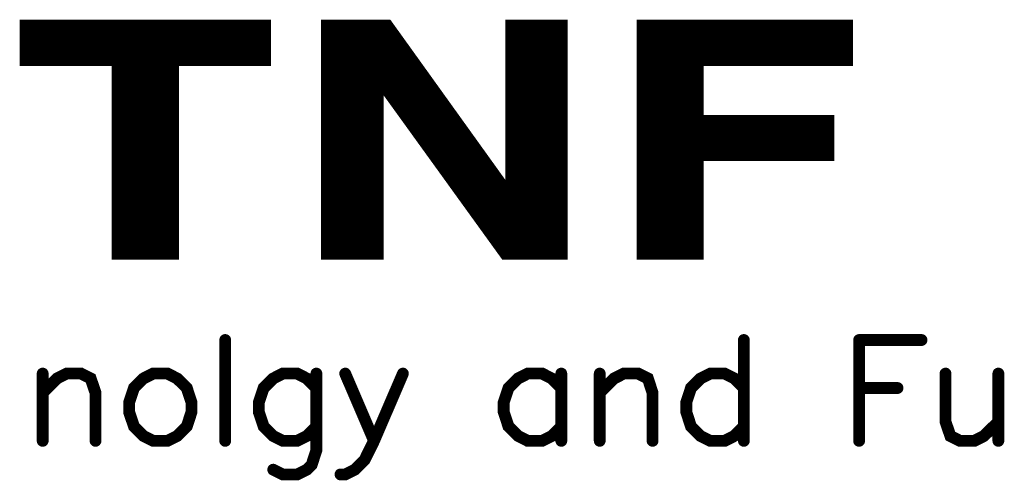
# Model space of a CAD drawing. Header units: millimetres. Extents: x 4497 to 13960, y 12291 to 16372.
# Tile 144 of 217: x 5961 to 5979, y 14625 to 14633. Entities that reach past the tile are written whole.
import ezdxf

# ---------------------------------------------------------------- set-up
doc = ezdxf.new("R2010")
doc.units = ezdxf.units.MM
doc.header["$LTSCALE"] = 0.8
doc.layers.get('0').update_dxf_attribs({"linetype": 'CONTINUOUS', "lineweight": 0})

# ---------------------------------------------------------------- blocks, each defined once
blk = doc.blocks.new('SMOOTH_0$0254')
at = {"const_width": 0.0127}
blk.add_lwpolyline([(-0.00635, 0, 1), (0.00635, 0, 1)], format="xyb", close=True, dxfattribs=at)
blk = doc.blocks.new('SMOOTH_0$064516')
at = {"const_width": 0.0323}
blk.add_lwpolyline([(-0.0161, 0, 1), (0.0161, 0, 1)], format="xyb", close=True, dxfattribs=at)
blk = doc.blocks.new('logo')
at = {"color": 7, "const_width": 0.338}
for points in [[(-3463.912, 5332.033), (-3463.912, 5335.065), (-3445.999, 5335.065), (-3445.999, 5332.033)], [(-3442.032, 5330.136), (-3442.032, 5335.065), (-3437.241, 5335.065), (-3433.703, 5330.136)], [(-3428.645, 5323.137), (-3428.645, 5335.065), (-3424.454, 5335.065), (-3424.454, 5323.137)], [(-3419.096, 5332.033), (-3419.096, 5335.065), (-3403.708, 5335.065), (-3403.708, 5332.033)], [(-3457.223, 5317.976), (-3457.223, 5332.033), (-3452.68, 5332.033), (-3452.68, 5317.976)], [(-3419.096, 5328.152), (-3419.096, 5332.033), (-3414.562, 5332.033), (-3414.562, 5328.152)], [(-3442.032, 5317.968), (-3442.032, 5330.136), (-3437.807, 5330.136), (-3437.807, 5317.968)], [(-3432.669, 5323.137), (-3437.721, 5330.136), (-3433.703, 5330.136), (-3428.679, 5323.137)], [(-3419.096, 5325.147), (-3419.096, 5328.152), (-3405.065, 5328.152), (-3405.065, 5325.147)], [(-3419.096, 5317.968), (-3419.096, 5325.147), (-3414.562, 5325.147), (-3414.562, 5317.968)], [(-3428.937, 5317.968), (-3432.669, 5323.137), (-3424.454, 5323.137), (-3424.454, 5317.968)]]:
    blk.add_lwpolyline(points, close=True, dxfattribs=at)
at = {"color": 7}
for points, const_width in [([(-3463.862, 5334.812), (-3446.029, 5334.812)], 0.338), ([(-3446.029, 5334.558), (-3463.862, 5334.558)], 0.338), ([(-3441.803, 5334.981), (-3441.803, 5318.077)], 0.338), ([(-3441.549, 5334.981), (-3441.549, 5318.077)], 0.338), ([(-3441.296, 5334.981), (-3441.296, 5318.077)], 0.338), ([(-3441.042, 5334.981), (-3441.042, 5318.077)], 0.338), ([(-3440.789, 5334.981), (-3440.789, 5318.077)], 0.338), ([(-3440.535, 5334.981), (-3440.535, 5318.077)], 0.338), ([(-3440.282, 5334.981), (-3440.282, 5318.077)], 0.338), ([(-3439.944, 5334.981), (-3439.944, 5318.077)], 0.338), ([(-3439.69, 5334.981), (-3439.69, 5318.077)], 0.338), ([(-3439.436, 5334.981), (-3439.436, 5318.077)], 0.338), ([(-3439.183, 5334.981), (-3439.183, 5318.077)], 0.338), ([(-3438.929, 5334.981), (-3438.929, 5318.077)], 0.338), ([(-3438.676, 5334.981), (-3438.676, 5318.077)], 0.338), ([(-3438.422, 5334.981), (-3438.422, 5318.077)], 0.338), ([(-3438.169, 5334.981), (-3438.169, 5318.077)], 0.338), ([(-3437.915, 5334.981), (-3437.915, 5318.077)], 0.338), ([(-3437.662, 5334.981), (-3437.662, 5330.163)], 0.338), ([(-3437.408, 5334.981), (-3437.408, 5329.91)], 0.338), ([(-3437.154, 5334.812), (-3437.154, 5329.487)], 0.338), ([(-3428.449, 5334.981), (-3428.449, 5318.077)], 0.338), ([(-3428.195, 5334.981), (-3428.195, 5318.077)], 0.338), ([(-3427.942, 5334.981), (-3427.942, 5318.077)], 0.338), ([(-3427.688, 5334.981), (-3427.688, 5318.077)], 0.338), ([(-3427.435, 5334.981), (-3427.435, 5318.077)], 0.338), ([(-3427.181, 5334.981), (-3427.181, 5318.077)], 0.338), ([(-3426.928, 5334.981), (-3426.928, 5318.077)], 0.338), ([(-3426.674, 5334.981), (-3426.674, 5318.077)], 0.338), ([(-3426.421, 5334.981), (-3426.421, 5318.077)], 0.338), ([(-3426.167, 5334.981), (-3426.167, 5318.077)], 0.338), ([(-3425.913, 5334.981), (-3425.913, 5318.077)], 0.338), ([(-3425.66, 5334.981), (-3425.66, 5318.077)], 0.338), ([(-3425.406, 5334.981), (-3425.406, 5318.077)], 0.338), ([(-3425.153, 5334.981), (-3425.153, 5318.077)], 0.338), ([(-3424.899, 5334.981), (-3424.899, 5318.077)], 0.338), ([(-3424.646, 5334.981), (-3424.646, 5318.077)], 0.338), ([(-3419.067, 5334.896), (-3403.77, 5334.896)], 0.338), ([(-3419.067, 5334.643), (-3403.77, 5334.643)], 0.338), ([(-3446.029, 5334.305), (-3463.862, 5334.305)], 0.338), ([(-3446.029, 5334.051), (-3463.862, 5334.051)], 0.338), ([(-3446.029, 5333.797), (-3463.862, 5333.797)], 0.338), ([(-3436.901, 5334.389), (-3436.901, 5329.233)], 0.338), ([(-3436.647, 5334.051), (-3436.647, 5328.895)], 0.338), ([(-3419.067, 5334.389), (-3403.77, 5334.389)], 0.338), ([(-3419.067, 5334.136), (-3403.77, 5334.136)], 0.338), ([(-3419.067, 5333.882), (-3403.77, 5333.882)], 0.338), ([(-3446.029, 5333.544), (-3463.862, 5333.544)], 0.338), ([(-3446.029, 5333.29), (-3463.862, 5333.29)], 0.338), ([(-3446.029, 5333.037), (-3463.862, 5333.037)], 0.338), ([(-3436.394, 5333.713), (-3436.394, 5328.557)], 0.338), ([(-3436.14, 5333.375), (-3436.14, 5328.135)], 0.338), ([(-3419.067, 5333.628), (-3403.77, 5333.628)], 0.338), ([(-3419.067, 5333.375), (-3403.77, 5333.375)], 0.338), ([(-3419.067, 5333.121), (-3403.77, 5333.121)], 0.338), ([(-3446.029, 5332.783), (-3463.862, 5332.783)], 0.338), ([(-3446.029, 5332.53), (-3463.862, 5332.53)], 0.338), ([(-3435.887, 5332.952), (-3435.887, 5327.797)], 0.338), ([(-3435.633, 5332.699), (-3435.633, 5327.374)], 0.338), ([(-3419.067, 5332.868), (-3403.77, 5332.868)], 0.338), ([(-3419.067, 5332.614), (-3403.77, 5332.614)], 0.338), ([(-3419.067, 5332.361), (-3403.77, 5332.361)], 0.338), ([(-3446.029, 5332.276), (-3463.862, 5332.276)], 0.338), ([(-3457.016, 5332.023), (-3457.016, 5318.077)], 0.338), ([(-3456.763, 5332.023), (-3456.763, 5318.077)], 0.338), ([(-3456.509, 5332.023), (-3456.509, 5318.077)], 0.338), ([(-3456.256, 5332.023), (-3456.256, 5318.077)], 0.338), ([(-3456.002, 5332.023), (-3456.002, 5318.077)], 0.338), ([(-3455.749, 5332.023), (-3455.749, 5318.077)], 0.338), ([(-3455.495, 5332.023), (-3455.495, 5318.077)], 0.338), ([(-3455.241, 5332.023), (-3455.241, 5318.077)], 0.338), ([(-3454.988, 5332.023), (-3454.988, 5318.077)], 0.338), ([(-3454.734, 5332.023), (-3454.734, 5318.077)], 0.338), ([(-3454.481, 5332.023), (-3454.481, 5318.077)], 0.338), ([(-3454.227, 5332.023), (-3454.227, 5318.077)], 0.338), ([(-3453.974, 5332.023), (-3453.974, 5318.077)], 0.338), ([(-3453.72, 5332.023), (-3453.72, 5318.077)], 0.338), ([(-3453.467, 5332.023), (-3453.467, 5318.077)], 0.338), ([(-3453.213, 5332.023), (-3453.213, 5318.077)], 0.338), ([(-3452.959, 5332.023), (-3452.959, 5318.077)], 0.338), ([(-3435.38, 5332.276), (-3435.38, 5327.036)], 0.338), ([(-3435.126, 5331.938), (-3435.126, 5326.698)], 0.338), ([(-3434.872, 5331.6), (-3434.872, 5326.36)], 0.338), ([(-3419.067, 5332.107), (-3403.77, 5332.107)], 0.338), ([(-3419.067, 5331.769), (-3414.588, 5331.769)], 0.338), ([(-3434.619, 5331.262), (-3434.619, 5325.937)], 0.338), ([(-3434.365, 5330.924), (-3434.365, 5325.684)], 0.338), ([(-3419.067, 5331.515), (-3414.588, 5331.515)], 0.338), ([(-3419.067, 5331.262), (-3414.588, 5331.262)], 0.338), ([(-3419.067, 5331.008), (-3414.588, 5331.008)], 0.338), ([(-3434.112, 5330.586), (-3434.112, 5325.261)], 0.338), ([(-3433.858, 5330.248), (-3433.858, 5325.008)], 0.338), ([(-3419.067, 5330.755), (-3414.588, 5330.755)], 0.338), ([(-3419.067, 5330.501), (-3414.588, 5330.501)], 0.338), ([(-3419.067, 5330.248), (-3414.588, 5330.248)], 0.338), ([(-3433.605, 5329.91), (-3433.605, 5324.585)], 0.338), ([(-3433.351, 5329.487), (-3433.351, 5324.331)], 0.338), ([(-3419.067, 5329.994), (-3414.588, 5329.994)], 0.338), ([(-3419.067, 5329.741), (-3414.588, 5329.741)], 0.338), ([(-3419.067, 5329.487), (-3414.588, 5329.487)], 0.338), ([(-3433.098, 5329.149), (-3433.098, 5323.909)], 0.338), ([(-3432.844, 5328.811), (-3432.844, 5323.571)], 0.338), ([(-3419.067, 5329.233), (-3414.588, 5329.233)], 0.338), ([(-3419.067, 5328.98), (-3414.588, 5328.98)], 0.338), ([(-3419.067, 5328.726), (-3414.588, 5328.726)], 0.338), ([(-3432.59, 5328.473), (-3432.59, 5323.233)], 0.338), ([(-3432.337, 5328.135), (-3432.337, 5322.895)], 0.338), ([(-3419.067, 5328.473), (-3414.588, 5328.473)], 0.338), ([(-3419.067, 5328.219), (-3414.588, 5328.219)], 0.338), ([(-3418.983, 5328.05), (-3405.122, 5328.05)], 0.338), ([(-3432.083, 5327.712), (-3432.083, 5322.472)], 0.338), ([(-3431.83, 5327.374), (-3431.83, 5322.218)], 0.338), ([(-3419.067, 5327.797), (-3405.206, 5327.797)], 0.338), ([(-3419.067, 5327.543), (-3405.206, 5327.543)], 0.338), ([(-3419.067, 5327.29), (-3405.206, 5327.29)], 0.338), ([(-3431.576, 5326.951), (-3431.576, 5321.796)], 0.338), ([(-3431.323, 5326.613), (-3431.323, 5321.458)], 0.338), ([(-3419.067, 5327.036), (-3405.206, 5327.036)], 0.338), ([(-3419.067, 5326.782), (-3405.206, 5326.782)], 0.338), ([(-3431.069, 5326.275), (-3431.069, 5321.12)], 0.338), ([(-3430.816, 5326.022), (-3430.816, 5320.782)], 0.338), ([(-3419.067, 5326.529), (-3405.206, 5326.529)], 0.338), ([(-3419.067, 5326.275), (-3405.206, 5326.275)], 0.338), ([(-3419.067, 5326.022), (-3405.206, 5326.022)], 0.338), ([(-3430.562, 5325.599), (-3430.562, 5320.359)], 0.338), ([(-3430.308, 5325.261), (-3430.308, 5320.105)], 0.338), ([(-3419.067, 5325.768), (-3405.206, 5325.768)], 0.338), ([(-3419.067, 5325.515), (-3405.206, 5325.515)], 0.338), ([(-3419.067, 5325.261), (-3405.206, 5325.261)], 0.338), ([(-3430.055, 5324.923), (-3430.055, 5319.683)], 0.338), ([(-3429.801, 5324.585), (-3429.801, 5319.345)], 0.338), ([(-3419.067, 5324.923), (-3414.588, 5324.923)], 0.338), ([(-3419.067, 5324.669), (-3414.588, 5324.669)], 0.338), ([(-3429.548, 5324.247), (-3429.548, 5319.091)], 0.338), ([(-3429.294, 5323.824), (-3429.294, 5318.753)], 0.338), ([(-3419.067, 5324.416), (-3414.588, 5324.416)], 0.338), ([(-3419.067, 5324.162), (-3414.588, 5324.162)], 0.338), ([(-3419.067, 5323.909), (-3414.588, 5323.909)], 0.338), ([(-3429.041, 5323.571), (-3429.041, 5318.331)], 0.338), ([(-3428.787, 5323.148), (-3428.787, 5318.077)], 0.338), ([(-3428.618, 5317.993), (-3428.618, 5323.148)], 0.338), ([(-3419.067, 5323.655), (-3414.588, 5323.655)], 0.338), ([(-3419.067, 5323.402), (-3414.588, 5323.402)], 0.338), ([(-3419.067, 5323.148), (-3414.588, 5323.148)], 0.338), ([(-3419.067, 5322.895), (-3414.588, 5322.895)], 0.338), ([(-3419.067, 5322.641), (-3414.588, 5322.641)], 0.338), ([(-3419.067, 5322.387), (-3414.588, 5322.387)], 0.338), ([(-3419.067, 5322.134), (-3414.588, 5322.134)], 0.338), ([(-3419.067, 5321.88), (-3414.588, 5321.88)], 0.338), ([(-3419.067, 5321.627), (-3414.588, 5321.627)], 0.338), ([(-3419.067, 5321.373), (-3414.588, 5321.373)], 0.338), ([(-3419.067, 5321.12), (-3414.588, 5321.12)], 0.338), ([(-3419.067, 5320.866), (-3414.588, 5320.866)], 0.338), ([(-3419.067, 5320.613), (-3414.588, 5320.613)], 0.338), ([(-3419.067, 5320.359), (-3414.588, 5320.359)], 0.338), ([(-3419.067, 5320.105), (-3414.588, 5320.105)], 0.338), ([(-3419.067, 5319.852), (-3414.588, 5319.852)], 0.338), ([(-3419.067, 5319.598), (-3414.588, 5319.598)], 0.338), ([(-3419.067, 5319.345), (-3414.588, 5319.345)], 0.338), ([(-3419.067, 5319.091), (-3414.588, 5319.091)], 0.338), ([(-3419.067, 5318.838), (-3414.588, 5318.838)], 0.338), ([(-3419.067, 5318.584), (-3414.588, 5318.584)], 0.338), ([(-3419.067, 5318.331), (-3414.588, 5318.331)], 0.338), ([(-3419.067, 5318.077), (-3414.588, 5318.077)], 0.338), ([(-3449.151, 5311.965), (-3449.151, 5304.641)], 0.859), ([(-3411.479, 5311.965), (-3411.479, 5304.641)], 0.859), ([(-3403.107, 5311.965), (-3398.573, 5311.965)], 0.859), ([(-3403.107, 5311.965), (-3403.107, 5304.641)], 0.859), ([(-3462.409, 5308.127), (-3461.362, 5309.175), (-3460.666, 5309.527), (-3459.618, 5309.527), (-3458.923, 5309.175), (-3458.571, 5308.127), (-3458.571, 5304.641)], 0.859), ([(-3462.409, 5309.527), (-3462.409, 5304.641)], 0.859), ([(-3454.389, 5309.527), (-3455.084, 5309.175), (-3455.78, 5308.479), (-3456.132, 5307.431), (-3456.132, 5306.736), (-3455.78, 5305.688), (-3455.084, 5304.993), (-3454.389, 5304.641), (-3453.341, 5304.641), (-3452.646, 5304.993), (-3451.942, 5305.688), (-3451.598, 5306.736), (-3451.598, 5307.431), (-3451.942, 5308.479), (-3452.646, 5309.175), (-3453.341, 5309.527), (-3454.389, 5309.527)], 0.859), ([(-3442.53, 5308.479), (-3443.226, 5309.175), (-3443.921, 5309.527), (-3444.969, 5309.527), (-3445.664, 5309.175), (-3446.36, 5308.479), (-3446.712, 5307.431), (-3446.712, 5306.736), (-3446.36, 5305.688), (-3445.664, 5304.993), (-3444.969, 5304.641), (-3443.921, 5304.641), (-3443.226, 5304.993), (-3442.53, 5305.688)], 0.859), ([(-3442.53, 5309.527), (-3442.53, 5303.945), (-3442.874, 5302.897), (-3443.226, 5302.545), (-3443.921, 5302.202), (-3444.969, 5302.202), (-3445.664, 5302.545)], 0.859), ([(-3436.244, 5309.527), (-3438.34, 5304.641), (-3439.035, 5303.241), (-3439.739, 5302.545), (-3440.435, 5302.202), (-3440.778, 5302.202)], 0.859), ([(-3440.435, 5309.527), (-3438.34, 5304.641)], 0.859), ([(-3424.738, 5308.479), (-3425.433, 5309.175), (-3426.129, 5309.527), (-3427.176, 5309.527), (-3427.872, 5309.175), (-3428.576, 5308.479), (-3428.92, 5307.431), (-3428.92, 5306.736), (-3428.576, 5305.688), (-3427.872, 5304.993), (-3427.176, 5304.641), (-3426.129, 5304.641), (-3425.433, 5304.993), (-3424.738, 5305.688)], 0.859), ([(-3424.738, 5309.527), (-3424.738, 5304.641)], 0.859), ([(-3421.947, 5308.127), (-3420.899, 5309.175), (-3420.204, 5309.527), (-3419.156, 5309.527), (-3418.452, 5309.175), (-3418.109, 5308.127), (-3418.109, 5304.641)], 0.859), ([(-3421.947, 5309.527), (-3421.947, 5304.641)], 0.859), ([(-3411.479, 5308.479), (-3412.175, 5309.175), (-3412.87, 5309.527), (-3413.918, 5309.527), (-3414.622, 5309.175), (-3415.318, 5308.479), (-3415.661, 5307.431), (-3415.661, 5306.736), (-3415.318, 5305.688), (-3414.622, 5304.993), (-3413.918, 5304.641), (-3412.87, 5304.641), (-3412.175, 5304.993), (-3411.479, 5305.688)], 0.859), ([(-3396.83, 5309.527), (-3396.83, 5306.032), (-3396.478, 5304.993), (-3395.782, 5304.641), (-3394.734, 5304.641), (-3394.039, 5304.993), (-3392.991, 5306.032)], 0.859), ([(-3392.991, 5309.527), (-3392.991, 5304.641)], 0.859), ([(-3403.107, 5308.479), (-3400.316, 5308.479)], 0.859)]:
    blk.add_lwpolyline(points, dxfattribs=dict(at, const_width=const_width))
at = {"color": 7, "xscale": 13.31, "yscale": 13.31, "zscale": 13.31}
for name, p in [('SMOOTH_0$0254', (-3463.912, 5335.065)), ('SMOOTH_0$0254', (-3463.862, 5334.812)), ('SMOOTH_0$0254', (-3463.862, 5334.558)), ('SMOOTH_0$0254', (-3446.029, 5334.812)), ('SMOOTH_0$0254', (-3446.029, 5334.558)), ('SMOOTH_0$0254', (-3445.999, 5335.065)), ('SMOOTH_0$0254', (-3442.032, 5335.065)), ('SMOOTH_0$0254', (-3441.803, 5334.981)), ('SMOOTH_0$0254', (-3441.549, 5334.981)), ('SMOOTH_0$0254', (-3441.296, 5334.981)), ('SMOOTH_0$0254', (-3441.042, 5334.981)), ('SMOOTH_0$0254', (-3440.789, 5334.981)), ('SMOOTH_0$0254', (-3440.535, 5334.981)), ('SMOOTH_0$0254', (-3440.282, 5334.981)), ('SMOOTH_0$0254', (-3439.944, 5334.981)), ('SMOOTH_0$0254', (-3439.69, 5334.981)), ('SMOOTH_0$0254', (-3439.436, 5334.981)), ('SMOOTH_0$0254', (-3439.183, 5334.981)), ('SMOOTH_0$0254', (-3438.929, 5334.981)), ('SMOOTH_0$0254', (-3438.676, 5334.981)), ('SMOOTH_0$0254', (-3438.422, 5334.981)), ('SMOOTH_0$0254', (-3438.169, 5334.981)), ('SMOOTH_0$0254', (-3437.915, 5334.981)), ('SMOOTH_0$0254', (-3437.662, 5334.981)), ('SMOOTH_0$0254', (-3437.408, 5334.981)), ('SMOOTH_0$0254', (-3437.241, 5335.065)), ('SMOOTH_0$0254', (-3437.154, 5334.812)), ('SMOOTH_0$0254', (-3428.645, 5335.065)), ('SMOOTH_0$0254', (-3428.449, 5334.981)), ('SMOOTH_0$0254', (-3428.195, 5334.981)), ('SMOOTH_0$0254', (-3427.942, 5334.981)), ('SMOOTH_0$0254', (-3427.688, 5334.981)), ('SMOOTH_0$0254', (-3427.435, 5334.981)), ('SMOOTH_0$0254', (-3427.181, 5334.981)), ('SMOOTH_0$0254', (-3426.928, 5334.981)), ('SMOOTH_0$0254', (-3426.674, 5334.981)), ('SMOOTH_0$0254', (-3426.421, 5334.981)), ('SMOOTH_0$0254', (-3426.167, 5334.981)), ('SMOOTH_0$0254', (-3425.913, 5334.981)), ('SMOOTH_0$0254', (-3425.66, 5334.981)), ('SMOOTH_0$0254', (-3425.406, 5334.981)), ('SMOOTH_0$0254', (-3425.153, 5334.981)), ('SMOOTH_0$0254', (-3424.899, 5334.981)), ('SMOOTH_0$0254', (-3424.646, 5334.981)), ('SMOOTH_0$0254', (-3424.454, 5335.065)), ('SMOOTH_0$0254', (-3419.096, 5335.065)), ('SMOOTH_0$0254', (-3419.067, 5334.896)), ('SMOOTH_0$0254', (-3419.067, 5334.643)), ('SMOOTH_0$0254', (-3403.77, 5334.896)), ('SMOOTH_0$0254', (-3403.77, 5334.643)), ('SMOOTH_0$0254', (-3403.708, 5335.065)), ('SMOOTH_0$0254', (-3463.862, 5334.305)), ('SMOOTH_0$0254', (-3463.862, 5334.051)), ('SMOOTH_0$0254', (-3463.862, 5333.797)), ('SMOOTH_0$0254', (-3446.029, 5334.305)), ('SMOOTH_0$0254', (-3446.029, 5334.051)), ('SMOOTH_0$0254', (-3446.029, 5333.797)), ('SMOOTH_0$0254', (-3436.901, 5334.389)), ('SMOOTH_0$0254', (-3436.647, 5334.051)), ('SMOOTH_0$0254', (-3419.067, 5334.389)), ('SMOOTH_0$0254', (-3419.067, 5334.136)), ('SMOOTH_0$0254', (-3419.067, 5333.882)), ('SMOOTH_0$0254', (-3403.77, 5334.389)), ('SMOOTH_0$0254', (-3403.77, 5334.136)), ('SMOOTH_0$0254', (-3403.77, 5333.882)), ('SMOOTH_0$0254', (-3463.862, 5333.544)), ('SMOOTH_0$0254', (-3463.862, 5333.29)), ('SMOOTH_0$0254', (-3463.862, 5333.037)), ('SMOOTH_0$0254', (-3446.029, 5333.544)), ('SMOOTH_0$0254', (-3446.029, 5333.29)), ('SMOOTH_0$0254', (-3446.029, 5333.037)), ('SMOOTH_0$0254', (-3436.394, 5333.713)), ('SMOOTH_0$0254', (-3436.14, 5333.375)), ('SMOOTH_0$0254', (-3419.067, 5333.628)), ('SMOOTH_0$0254', (-3419.067, 5333.375)), ('SMOOTH_0$0254', (-3419.067, 5333.121)), ('SMOOTH_0$0254', (-3403.77, 5333.628)), ('SMOOTH_0$0254', (-3403.77, 5333.375)), ('SMOOTH_0$0254', (-3403.77, 5333.121)), ('SMOOTH_0$0254', (-3463.862, 5332.783)), ('SMOOTH_0$0254', (-3463.862, 5332.53)), ('SMOOTH_0$0254', (-3446.029, 5332.783)), ('SMOOTH_0$0254', (-3446.029, 5332.53)), ('SMOOTH_0$0254', (-3435.887, 5332.952)), ('SMOOTH_0$0254', (-3435.633, 5332.699)), ('SMOOTH_0$0254', (-3419.067, 5332.868)), ('SMOOTH_0$0254', (-3419.067, 5332.614)), ('SMOOTH_0$0254', (-3419.067, 5332.361)), ('SMOOTH_0$0254', (-3403.77, 5332.868)), ('SMOOTH_0$0254', (-3403.77, 5332.614)), ('SMOOTH_0$0254', (-3403.77, 5332.361)), ('SMOOTH_0$0254', (-3463.912, 5332.033)), ('SMOOTH_0$0254', (-3463.862, 5332.276)), ('SMOOTH_0$0254', (-3457.223, 5332.033)), ('SMOOTH_0$0254', (-3457.016, 5332.023)), ('SMOOTH_0$0254', (-3456.763, 5332.023)), ('SMOOTH_0$0254', (-3456.509, 5332.023)), ('SMOOTH_0$0254', (-3456.256, 5332.023)), ('SMOOTH_0$0254', (-3456.002, 5332.023)), ('SMOOTH_0$0254', (-3455.749, 5332.023)), ('SMOOTH_0$0254', (-3455.495, 5332.023)), ('SMOOTH_0$0254', (-3455.241, 5332.023)), ('SMOOTH_0$0254', (-3454.988, 5332.023)), ('SMOOTH_0$0254', (-3454.734, 5332.023)), ('SMOOTH_0$0254', (-3454.481, 5332.023)), ('SMOOTH_0$0254', (-3454.227, 5332.023)), ('SMOOTH_0$0254', (-3453.974, 5332.023)), ('SMOOTH_0$0254', (-3453.72, 5332.023)), ('SMOOTH_0$0254', (-3453.467, 5332.023)), ('SMOOTH_0$0254', (-3453.213, 5332.023)), ('SMOOTH_0$0254', (-3452.959, 5332.023)), ('SMOOTH_0$0254', (-3452.68, 5332.033)), ('SMOOTH_0$0254', (-3446.029, 5332.276)), ('SMOOTH_0$0254', (-3445.999, 5332.033)), ('SMOOTH_0$0254', (-3435.38, 5332.276)), ('SMOOTH_0$0254', (-3435.126, 5331.938)), ('SMOOTH_0$0254', (-3434.872, 5331.6)), ('SMOOTH_0$0254', (-3419.096, 5332.033)), ('SMOOTH_0$0254', (-3419.096, 5332.033)), ('SMOOTH_0$0254', (-3419.067, 5332.107)), ('SMOOTH_0$0254', (-3419.067, 5331.769)), ('SMOOTH_0$0254', (-3414.588, 5331.769)), ('SMOOTH_0$0254', (-3414.562, 5332.033)), ('SMOOTH_0$0254', (-3403.77, 5332.107)), ('SMOOTH_0$0254', (-3403.708, 5332.033)), ('SMOOTH_0$0254', (-3434.619, 5331.262)), ('SMOOTH_0$0254', (-3434.365, 5330.924)), ('SMOOTH_0$0254', (-3419.067, 5331.515)), ('SMOOTH_0$0254', (-3419.067, 5331.262)), ('SMOOTH_0$0254', (-3419.067, 5331.008)), ('SMOOTH_0$0254', (-3414.588, 5331.515)), ('SMOOTH_0$0254', (-3414.588, 5331.262)), ('SMOOTH_0$0254', (-3414.588, 5331.008)), ('SMOOTH_0$0254', (-3437.662, 5330.163)), ('SMOOTH_0$0254', (-3434.112, 5330.586)), ('SMOOTH_0$0254', (-3433.858, 5330.248)), ('SMOOTH_0$0254', (-3419.067, 5330.755)), ('SMOOTH_0$0254', (-3419.067, 5330.501)), ('SMOOTH_0$0254', (-3419.067, 5330.248)), ('SMOOTH_0$0254', (-3414.588, 5330.755)), ('SMOOTH_0$0254', (-3414.588, 5330.501)), ('SMOOTH_0$0254', (-3414.588, 5330.248)), ('SMOOTH_0$0254', (-3442.032, 5330.136)), ('SMOOTH_0$0254', (-3442.032, 5330.136)), ('SMOOTH_0$0254', (-3437.807, 5330.136)), ('SMOOTH_0$0254', (-3437.721, 5330.136)), ('SMOOTH_0$0254', (-3437.408, 5329.91)), ('SMOOTH_0$0254', (-3437.154, 5329.487)), ('SMOOTH_0$0254', (-3433.703, 5330.136)), ('SMOOTH_0$0254', (-3433.703, 5330.136)), ('SMOOTH_0$0254', (-3433.605, 5329.91)), ('SMOOTH_0$0254', (-3433.351, 5329.487)), ('SMOOTH_0$0254', (-3419.067, 5329.994)), ('SMOOTH_0$0254', (-3419.067, 5329.741)), ('SMOOTH_0$0254', (-3419.067, 5329.487)), ('SMOOTH_0$0254', (-3414.588, 5329.994)), ('SMOOTH_0$0254', (-3414.588, 5329.741)), ('SMOOTH_0$0254', (-3414.588, 5329.487)), ('SMOOTH_0$0254', (-3436.901, 5329.233)), ('SMOOTH_0$0254', (-3436.647, 5328.895)), ('SMOOTH_0$0254', (-3433.098, 5329.149)), ('SMOOTH_0$0254', (-3432.844, 5328.811)), ('SMOOTH_0$0254', (-3419.067, 5329.233)), ('SMOOTH_0$0254', (-3419.067, 5328.98)), ('SMOOTH_0$0254', (-3419.067, 5328.726)), ('SMOOTH_0$0254', (-3414.588, 5329.233)), ('SMOOTH_0$0254', (-3414.588, 5328.98)), ('SMOOTH_0$0254', (-3414.588, 5328.726)), ('SMOOTH_0$0254', (-3436.394, 5328.557)), ('SMOOTH_0$0254', (-3436.14, 5328.135)), ('SMOOTH_0$0254', (-3432.59, 5328.473)), ('SMOOTH_0$0254', (-3432.337, 5328.135)), ('SMOOTH_0$0254', (-3419.096, 5328.152)), ('SMOOTH_0$0254', (-3419.096, 5328.152)), ('SMOOTH_0$0254', (-3419.067, 5328.473)), ('SMOOTH_0$0254', (-3419.067, 5328.219)), ('SMOOTH_0$0254', (-3418.983, 5328.05)), ('SMOOTH_0$0254', (-3414.588, 5328.473)), ('SMOOTH_0$0254', (-3414.588, 5328.219)), ('SMOOTH_0$0254', (-3414.562, 5328.152)), ('SMOOTH_0$0254', (-3405.122, 5328.05)), ('SMOOTH_0$0254', (-3405.065, 5328.152)), ('SMOOTH_0$0254', (-3435.887, 5327.797)), ('SMOOTH_0$0254', (-3435.633, 5327.374)), ('SMOOTH_0$0254', (-3432.083, 5327.712)), ('SMOOTH_0$0254', (-3431.83, 5327.374)), ('SMOOTH_0$0254', (-3419.067, 5327.797)), ('SMOOTH_0$0254', (-3419.067, 5327.543)), ('SMOOTH_0$0254', (-3419.067, 5327.29)), ('SMOOTH_0$0254', (-3405.206, 5327.797)), ('SMOOTH_0$0254', (-3405.206, 5327.543)), ('SMOOTH_0$0254', (-3405.206, 5327.29)), ('SMOOTH_0$0254', (-3435.38, 5327.036)), ('SMOOTH_0$0254', (-3435.126, 5326.698)), ('SMOOTH_0$0254', (-3431.576, 5326.951)), ('SMOOTH_0$0254', (-3431.323, 5326.613)), ('SMOOTH_0$0254', (-3419.067, 5327.036)), ('SMOOTH_0$0254', (-3419.067, 5326.782)), ('SMOOTH_0$0254', (-3405.206, 5327.036)), ('SMOOTH_0$0254', (-3405.206, 5326.782)), ('SMOOTH_0$0254', (-3434.872, 5326.36)), ('SMOOTH_0$0254', (-3434.619, 5325.937)), ('SMOOTH_0$0254', (-3431.069, 5326.275)), ('SMOOTH_0$0254', (-3430.816, 5326.022)), ('SMOOTH_0$0254', (-3419.067, 5326.529)), ('SMOOTH_0$0254', (-3419.067, 5326.275)), ('SMOOTH_0$0254', (-3419.067, 5326.022)), ('SMOOTH_0$0254', (-3405.206, 5326.529)), ('SMOOTH_0$0254', (-3405.206, 5326.275)), ('SMOOTH_0$0254', (-3405.206, 5326.022)), ('SMOOTH_0$0254', (-3434.365, 5325.684)), ('SMOOTH_0$0254', (-3434.112, 5325.261)), ('SMOOTH_0$0254', (-3430.562, 5325.599)), ('SMOOTH_0$0254', (-3430.308, 5325.261)), ('SMOOTH_0$0254', (-3419.096, 5325.147)), ('SMOOTH_0$0254', (-3419.096, 5325.147)), ('SMOOTH_0$0254', (-3419.067, 5325.768)), ('SMOOTH_0$0254', (-3419.067, 5325.515)), ('SMOOTH_0$0254', (-3419.067, 5325.261)), ('SMOOTH_0$0254', (-3414.562, 5325.147)), ('SMOOTH_0$0254', (-3405.206, 5325.768)), ('SMOOTH_0$0254', (-3405.206, 5325.515)), ('SMOOTH_0$0254', (-3405.206, 5325.261)), ('SMOOTH_0$0254', (-3405.065, 5325.147)), ('SMOOTH_0$0254', (-3433.858, 5325.008)), ('SMOOTH_0$0254', (-3433.605, 5324.585)), ('SMOOTH_0$0254', (-3430.055, 5324.923)), ('SMOOTH_0$0254', (-3429.801, 5324.585)), ('SMOOTH_0$0254', (-3419.067, 5324.923)), ('SMOOTH_0$0254', (-3419.067, 5324.669)), ('SMOOTH_0$0254', (-3414.588, 5324.923)), ('SMOOTH_0$0254', (-3414.588, 5324.669)), ('SMOOTH_0$0254', (-3433.351, 5324.331)), ('SMOOTH_0$0254', (-3433.098, 5323.909)), ('SMOOTH_0$0254', (-3429.548, 5324.247)), ('SMOOTH_0$0254', (-3429.294, 5323.824)), ('SMOOTH_0$0254', (-3419.067, 5324.416)), ('SMOOTH_0$0254', (-3419.067, 5324.162)), ('SMOOTH_0$0254', (-3419.067, 5323.909)), ('SMOOTH_0$0254', (-3414.588, 5324.416)), ('SMOOTH_0$0254', (-3414.588, 5324.162)), ('SMOOTH_0$0254', (-3414.588, 5323.909)), ('SMOOTH_0$0254', (-3432.844, 5323.571)), ('SMOOTH_0$0254', (-3432.669, 5323.137)), ('SMOOTH_0$0254', (-3432.669, 5323.137)), ('SMOOTH_0$0254', (-3432.59, 5323.233)), ('SMOOTH_0$0254', (-3429.041, 5323.571)), ('SMOOTH_0$0254', (-3428.787, 5323.148)), ('SMOOTH_0$0254', (-3428.679, 5323.137)), ('SMOOTH_0$0254', (-3428.645, 5323.137)), ('SMOOTH_0$0254', (-3428.618, 5323.148)), ('SMOOTH_0$0254', (-3424.454, 5323.137)), ('SMOOTH_0$0254', (-3424.454, 5323.137)), ('SMOOTH_0$0254', (-3419.067, 5323.655)), ('SMOOTH_0$0254', (-3419.067, 5323.402)), ('SMOOTH_0$0254', (-3419.067, 5323.148)), ('SMOOTH_0$0254', (-3414.588, 5323.655)), ('SMOOTH_0$0254', (-3414.588, 5323.402)), ('SMOOTH_0$0254', (-3414.588, 5323.148)), ('SMOOTH_0$0254', (-3432.337, 5322.895)), ('SMOOTH_0$0254', (-3432.083, 5322.472)), ('SMOOTH_0$0254', (-3419.067, 5322.895)), ('SMOOTH_0$0254', (-3419.067, 5322.641)), ('SMOOTH_0$0254', (-3419.067, 5322.387)), ('SMOOTH_0$0254', (-3414.588, 5322.895)), ('SMOOTH_0$0254', (-3414.588, 5322.641)), ('SMOOTH_0$0254', (-3414.588, 5322.387)), ('SMOOTH_0$0254', (-3431.83, 5322.218)), ('SMOOTH_0$0254', (-3431.576, 5321.796)), ('SMOOTH_0$0254', (-3419.067, 5322.134)), ('SMOOTH_0$0254', (-3419.067, 5321.88)), ('SMOOTH_0$0254', (-3419.067, 5321.627)), ('SMOOTH_0$0254', (-3414.588, 5322.134)), ('SMOOTH_0$0254', (-3414.588, 5321.88)), ('SMOOTH_0$0254', (-3414.588, 5321.627)), ('SMOOTH_0$0254', (-3431.323, 5321.458)), ('SMOOTH_0$0254', (-3431.069, 5321.12)), ('SMOOTH_0$0254', (-3419.067, 5321.373)), ('SMOOTH_0$0254', (-3419.067, 5321.12)), ('SMOOTH_0$0254', (-3419.067, 5320.866)), ('SMOOTH_0$0254', (-3414.588, 5321.373)), ('SMOOTH_0$0254', (-3414.588, 5321.12)), ('SMOOTH_0$0254', (-3414.588, 5320.866)), ('SMOOTH_0$0254', (-3430.816, 5320.782)), ('SMOOTH_0$0254', (-3430.562, 5320.359)), ('SMOOTH_0$0254', (-3419.067, 5320.613)), ('SMOOTH_0$0254', (-3419.067, 5320.359)), ('SMOOTH_0$0254', (-3414.588, 5320.613)), ('SMOOTH_0$0254', (-3414.588, 5320.359)), ('SMOOTH_0$0254', (-3430.308, 5320.105)), ('SMOOTH_0$0254', (-3430.055, 5319.683)), ('SMOOTH_0$0254', (-3419.067, 5320.105)), ('SMOOTH_0$0254', (-3419.067, 5319.852)), ('SMOOTH_0$0254', (-3419.067, 5319.598)), ('SMOOTH_0$0254', (-3414.588, 5320.105)), ('SMOOTH_0$0254', (-3414.588, 5319.852)), ('SMOOTH_0$0254', (-3414.588, 5319.598)), ('SMOOTH_0$0254', (-3429.801, 5319.345)), ('SMOOTH_0$0254', (-3429.548, 5319.091)), ('SMOOTH_0$0254', (-3429.294, 5318.753)), ('SMOOTH_0$0254', (-3419.067, 5319.345)), ('SMOOTH_0$0254', (-3419.067, 5319.091)), ('SMOOTH_0$0254', (-3419.067, 5318.838)), ('SMOOTH_0$0254', (-3414.588, 5319.345)), ('SMOOTH_0$0254', (-3414.588, 5319.091)), ('SMOOTH_0$0254', (-3414.588, 5318.838)), ('SMOOTH_0$0254', (-3457.016, 5318.077)), ('SMOOTH_0$0254', (-3456.763, 5318.077)), ('SMOOTH_0$0254', (-3456.509, 5318.077)), ('SMOOTH_0$0254', (-3456.256, 5318.077)), ('SMOOTH_0$0254', (-3456.002, 5318.077)), ('SMOOTH_0$0254', (-3455.749, 5318.077)), ('SMOOTH_0$0254', (-3455.495, 5318.077)), ('SMOOTH_0$0254', (-3455.241, 5318.077)), ('SMOOTH_0$0254', (-3454.988, 5318.077)), ('SMOOTH_0$0254', (-3454.734, 5318.077)), ('SMOOTH_0$0254', (-3454.481, 5318.077)), ('SMOOTH_0$0254', (-3454.227, 5318.077)), ('SMOOTH_0$0254', (-3453.974, 5318.077)), ('SMOOTH_0$0254', (-3453.72, 5318.077)), ('SMOOTH_0$0254', (-3453.467, 5318.077)), ('SMOOTH_0$0254', (-3453.213, 5318.077)), ('SMOOTH_0$0254', (-3452.959, 5318.077)), ('SMOOTH_0$0254', (-3441.803, 5318.077)), ('SMOOTH_0$0254', (-3441.549, 5318.077)), ('SMOOTH_0$0254', (-3441.296, 5318.077)), ('SMOOTH_0$0254', (-3441.042, 5318.077)), ('SMOOTH_0$0254', (-3440.789, 5318.077)), ('SMOOTH_0$0254', (-3440.535, 5318.077)), ('SMOOTH_0$0254', (-3440.282, 5318.077)), ('SMOOTH_0$0254', (-3439.944, 5318.077)), ('SMOOTH_0$0254', (-3439.69, 5318.077)), ('SMOOTH_0$0254', (-3439.436, 5318.077)), ('SMOOTH_0$0254', (-3439.183, 5318.077)), ('SMOOTH_0$0254', (-3438.929, 5318.077)), ('SMOOTH_0$0254', (-3438.676, 5318.077)), ('SMOOTH_0$0254', (-3438.422, 5318.077)), ('SMOOTH_0$0254', (-3438.169, 5318.077)), ('SMOOTH_0$0254', (-3437.915, 5318.077)), ('SMOOTH_0$0254', (-3429.041, 5318.331)), ('SMOOTH_0$0254', (-3428.787, 5318.077)), ('SMOOTH_0$0254', (-3428.618, 5317.993)), ('SMOOTH_0$0254', (-3428.449, 5318.077)), ('SMOOTH_0$0254', (-3428.195, 5318.077)), ('SMOOTH_0$0254', (-3427.942, 5318.077)), ('SMOOTH_0$0254', (-3427.688, 5318.077)), ('SMOOTH_0$0254', (-3427.435, 5318.077)), ('SMOOTH_0$0254', (-3427.181, 5318.077)), ('SMOOTH_0$0254', (-3426.928, 5318.077)), ('SMOOTH_0$0254', (-3426.674, 5318.077)), ('SMOOTH_0$0254', (-3426.421, 5318.077)), ('SMOOTH_0$0254', (-3426.167, 5318.077)), ('SMOOTH_0$0254', (-3425.913, 5318.077)), ('SMOOTH_0$0254', (-3425.66, 5318.077)), ('SMOOTH_0$0254', (-3425.406, 5318.077)), ('SMOOTH_0$0254', (-3425.153, 5318.077)), ('SMOOTH_0$0254', (-3424.899, 5318.077)), ('SMOOTH_0$0254', (-3424.646, 5318.077)), ('SMOOTH_0$0254', (-3419.067, 5318.584)), ('SMOOTH_0$0254', (-3419.067, 5318.331)), ('SMOOTH_0$0254', (-3419.067, 5318.077)), ('SMOOTH_0$0254', (-3414.588, 5318.584)), ('SMOOTH_0$0254', (-3414.588, 5318.331)), ('SMOOTH_0$0254', (-3414.588, 5318.077)), ('SMOOTH_0$0254', (-3457.223, 5317.976)), ('SMOOTH_0$0254', (-3452.68, 5317.976)), ('SMOOTH_0$0254', (-3442.032, 5317.968)), ('SMOOTH_0$0254', (-3437.807, 5317.968)), ('SMOOTH_0$0254', (-3428.937, 5317.968)), ('SMOOTH_0$0254', (-3424.454, 5317.968)), ('SMOOTH_0$0254', (-3419.096, 5317.968)), ('SMOOTH_0$0254', (-3414.562, 5317.968)), ('SMOOTH_0$064516', (-3449.151, 5311.965)), ('SMOOTH_0$064516', (-3411.479, 5311.965)), ('SMOOTH_0$064516', (-3403.107, 5311.965)), ('SMOOTH_0$064516', (-3403.107, 5311.965)), ('SMOOTH_0$064516', (-3398.573, 5311.965)), ('SMOOTH_0$064516', (-3462.409, 5309.527)), ('SMOOTH_0$064516', (-3461.362, 5309.175)), ('SMOOTH_0$064516', (-3460.666, 5309.527)), ('SMOOTH_0$064516', (-3459.618, 5309.527)), ('SMOOTH_0$064516', (-3458.923, 5309.175)), ('SMOOTH_0$064516', (-3455.084, 5309.175)), ('SMOOTH_0$064516', (-3454.389, 5309.527)), ('SMOOTH_0$064516', (-3454.389, 5309.527)), ('SMOOTH_0$064516', (-3453.341, 5309.527)), ('SMOOTH_0$064516', (-3452.646, 5309.175)), ('SMOOTH_0$064516', (-3445.664, 5309.175)), ('SMOOTH_0$064516', (-3444.969, 5309.527)), ('SMOOTH_0$064516', (-3443.921, 5309.527)), ('SMOOTH_0$064516', (-3443.226, 5309.175)), ('SMOOTH_0$064516', (-3442.53, 5309.527)), ('SMOOTH_0$064516', (-3440.435, 5309.527)), ('SMOOTH_0$064516', (-3436.244, 5309.527)), ('SMOOTH_0$064516', (-3427.872, 5309.175)), ('SMOOTH_0$064516', (-3427.176, 5309.527)), ('SMOOTH_0$064516', (-3426.129, 5309.527)), ('SMOOTH_0$064516', (-3425.433, 5309.175)), ('SMOOTH_0$064516', (-3424.738, 5309.527)), ('SMOOTH_0$064516', (-3421.947, 5309.527)), ('SMOOTH_0$064516', (-3420.899, 5309.175)), ('SMOOTH_0$064516', (-3420.204, 5309.527)), ('SMOOTH_0$064516', (-3419.156, 5309.527)), ('SMOOTH_0$064516', (-3418.452, 5309.175)), ('SMOOTH_0$064516', (-3414.622, 5309.175)), ('SMOOTH_0$064516', (-3413.918, 5309.527)), ('SMOOTH_0$064516', (-3412.87, 5309.527)), ('SMOOTH_0$064516', (-3412.175, 5309.175)), ('SMOOTH_0$064516', (-3396.83, 5309.527)), ('SMOOTH_0$064516', (-3392.991, 5309.527)), ('SMOOTH_0$064516', (-3455.78, 5308.479)), ('SMOOTH_0$064516', (-3451.942, 5308.479)), ('SMOOTH_0$064516', (-3446.36, 5308.479)), ('SMOOTH_0$064516', (-3442.53, 5308.479)), ('SMOOTH_0$064516', (-3428.576, 5308.479)), ('SMOOTH_0$064516', (-3424.738, 5308.479)), ('SMOOTH_0$064516', (-3415.318, 5308.479)), ('SMOOTH_0$064516', (-3411.479, 5308.479)), ('SMOOTH_0$064516', (-3403.107, 5308.479)), ('SMOOTH_0$064516', (-3400.316, 5308.479)), ('SMOOTH_0$064516', (-3462.409, 5308.127)), ('SMOOTH_0$064516', (-3458.571, 5308.127)), ('SMOOTH_0$064516', (-3421.947, 5308.127)), ('SMOOTH_0$064516', (-3418.109, 5308.127)), ('SMOOTH_0$064516', (-3456.132, 5307.431)), ('SMOOTH_0$064516', (-3451.598, 5307.431)), ('SMOOTH_0$064516', (-3446.712, 5307.431)), ('SMOOTH_0$064516', (-3428.92, 5307.431)), ('SMOOTH_0$064516', (-3415.661, 5307.431)), ('SMOOTH_0$064516', (-3456.132, 5306.736)), ('SMOOTH_0$064516', (-3451.598, 5306.736)), ('SMOOTH_0$064516', (-3446.712, 5306.736)), ('SMOOTH_0$064516', (-3428.92, 5306.736)), ('SMOOTH_0$064516', (-3415.661, 5306.736)), ('SMOOTH_0$064516', (-3455.78, 5305.688)), ('SMOOTH_0$064516', (-3451.942, 5305.688)), ('SMOOTH_0$064516', (-3446.36, 5305.688)), ('SMOOTH_0$064516', (-3442.53, 5305.688)), ('SMOOTH_0$064516', (-3428.576, 5305.688)), ('SMOOTH_0$064516', (-3424.738, 5305.688)), ('SMOOTH_0$064516', (-3415.318, 5305.688)), ('SMOOTH_0$064516', (-3411.479, 5305.688)), ('SMOOTH_0$064516', (-3396.83, 5306.032)), ('SMOOTH_0$064516', (-3392.991, 5306.032)), ('SMOOTH_0$064516', (-3455.084, 5304.993)), ('SMOOTH_0$064516', (-3452.646, 5304.993)), ('SMOOTH_0$064516', (-3445.664, 5304.993)), ('SMOOTH_0$064516', (-3443.226, 5304.993)), ('SMOOTH_0$064516', (-3427.872, 5304.993)), ('SMOOTH_0$064516', (-3425.433, 5304.993)), ('SMOOTH_0$064516', (-3414.622, 5304.993)), ('SMOOTH_0$064516', (-3412.175, 5304.993)), ('SMOOTH_0$064516', (-3396.478, 5304.993)), ('SMOOTH_0$064516', (-3394.039, 5304.993)), ('SMOOTH_0$064516', (-3462.409, 5304.641)), ('SMOOTH_0$064516', (-3458.571, 5304.641)), ('SMOOTH_0$064516', (-3454.389, 5304.641)), ('SMOOTH_0$064516', (-3453.341, 5304.641)), ('SMOOTH_0$064516', (-3449.151, 5304.641)), ('SMOOTH_0$064516', (-3444.969, 5304.641)), ('SMOOTH_0$064516', (-3443.921, 5304.641)), ('SMOOTH_0$064516', (-3438.34, 5304.641)), ('SMOOTH_0$064516', (-3438.34, 5304.641)), ('SMOOTH_0$064516', (-3427.176, 5304.641)), ('SMOOTH_0$064516', (-3426.129, 5304.641)), ('SMOOTH_0$064516', (-3424.738, 5304.641)), ('SMOOTH_0$064516', (-3421.947, 5304.641)), ('SMOOTH_0$064516', (-3418.109, 5304.641)), ('SMOOTH_0$064516', (-3413.918, 5304.641)), ('SMOOTH_0$064516', (-3412.87, 5304.641)), ('SMOOTH_0$064516', (-3411.479, 5304.641)), ('SMOOTH_0$064516', (-3403.107, 5304.641)), ('SMOOTH_0$064516', (-3395.782, 5304.641)), ('SMOOTH_0$064516', (-3394.734, 5304.641)), ('SMOOTH_0$064516', (-3392.991, 5304.641)), ('SMOOTH_0$064516', (-3442.53, 5303.945)), ('SMOOTH_0$064516', (-3442.874, 5302.897)), ('SMOOTH_0$064516', (-3439.035, 5303.241)), ('SMOOTH_0$064516', (-3445.664, 5302.545)), ('SMOOTH_0$064516', (-3444.969, 5302.202)), ('SMOOTH_0$064516', (-3443.921, 5302.202)), ('SMOOTH_0$064516', (-3443.226, 5302.545)), ('SMOOTH_0$064516', (-3440.778, 5302.202)), ('SMOOTH_0$064516', (-3440.435, 5302.202)), ('SMOOTH_0$064516', (-3439.739, 5302.545))]:
    blk.add_blockref(name, p, dxfattribs=at)

msp = doc.modelspace()

# ---------------------------------------------------------------- block references
at = {"color": 3, "linetype": 'Continuous', "xscale": 0.2477402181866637, "yscale": 0.2477402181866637, "zscale": 0.2477402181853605}
msp.add_blockref('logo', (6819.482, 13311.235), dxfattribs=at)

doc.saveas('drawing.dxf')
